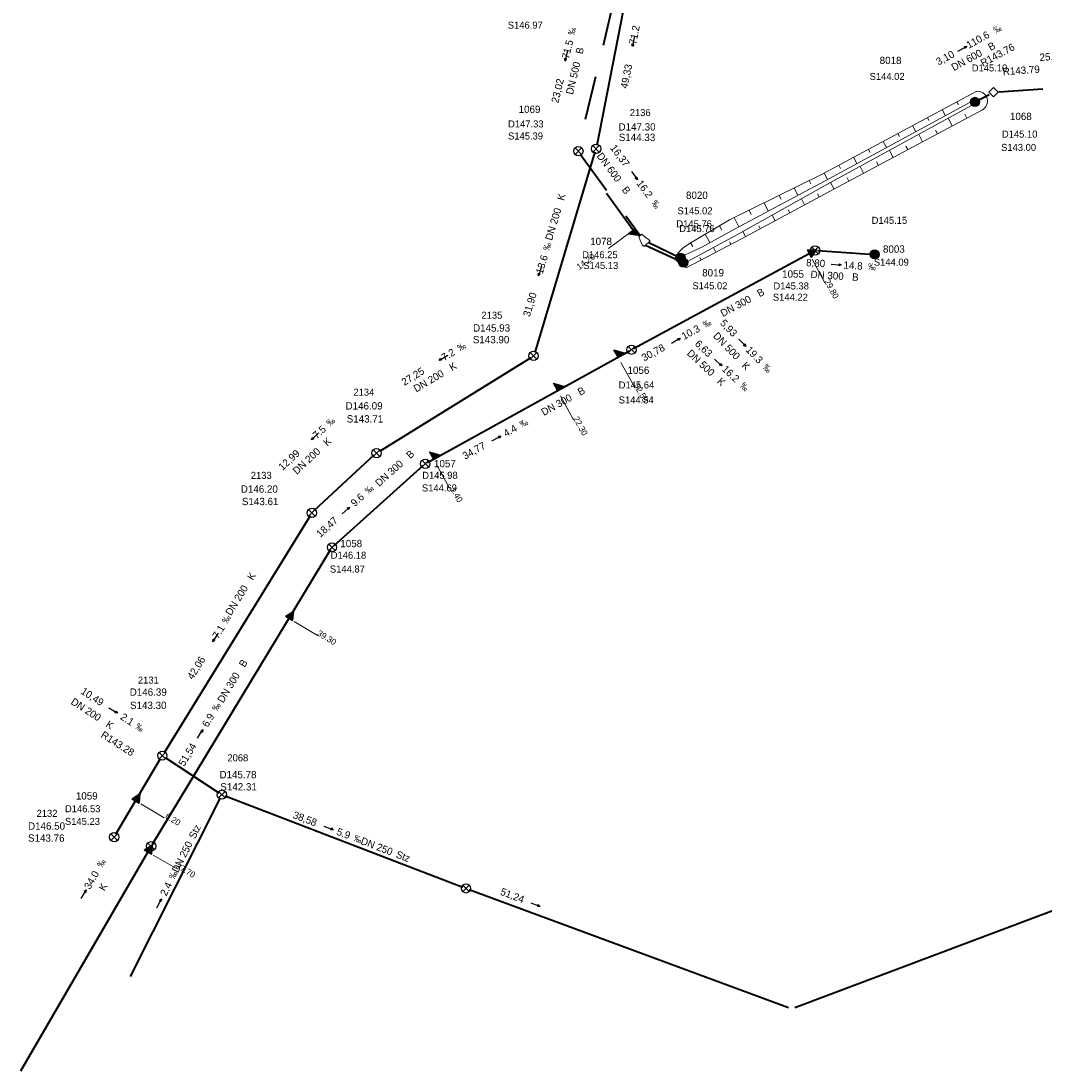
# Model space of a CAD drawing. Header units: millimetres. Extents: x 3490434 to 3491273, y 5754222 to 5754907.
# Tile 1 of 17: x 3490549 to 3490700, y 5754222 to 5754377. Entities that reach past the tile are written whole.
import ezdxf

# ---------------------------------------------------------------- set-up
doc = ezdxf.new("R2010")
doc.units = ezdxf.units.MM
for name, color, linetype in [('Default_kanal_anschluss_l', 7, 'Continuous'), ('Default_kanal_anschluss_s', 7, 'Continuous'), ('Default_kanal_anschluss_t', 7, 'Continuous'), ('Default_kanal_haltungen_l', 7, 'Continuous'), ('Default_kanal_haltungen_s', 7, 'Continuous'), ('Default_kanal_haltungen_t', 7, 'Continuous'), ('Default_kanal_schacht_f', 7, 'Continuous'), ('Default_kanal_schacht_s', 7, 'Continuous'), ('Default_kanal_schacht_t', 7, 'Continuous'), ('Default_topo_kanal_l', 7, 'Continuous')]:
    doc.layers.add(name, color=color, linetype=linetype)
doc.styles.get("Standard").update_dxf_attribs({"font": 'ARIALN.TTF'})

# ---------------------------------------------------------------- blocks, each defined once
blk = doc.blocks.new('Schacht 1001')
at = {"color": 254, "true_color": 0xd3d3d3}
for p, q in [((0.35, 0.35), (-0.35, -0.35)), ((-0.35, 0.35), (0.35, -0.35))]:
    blk.add_line(p, q, dxfattribs=at)
blk.add_circle((0, 0), 0.5, dxfattribs=at)
blk = doc.blocks.new('Schacht 3000')
at = {"color": 254, "true_color": 0xd3d3d3}
blk.add_lwpolyline([(0, -0.71), (0.71, 0), (0, 0.71), (-0.71, 0)], close=True, dxfattribs=at)
blk = doc.blocks.new('Schacht 1500')
at = {"true_color": 0xd3d3d3}
h = blk.add_hatch(color=254, dxfattribs=at)
edge = h.paths.add_edge_path()
edge.add_arc((0, 0), 0.5, 0, 360)
at = {"color": 254, "true_color": 0xd3d3d3}
blk.add_circle((0, 0), 0.5, dxfattribs=at)
blk = doc.blocks.new('Schacht 1501')
at = {"true_color": 0xd3d3d3}
h = blk.add_hatch(color=254, dxfattribs=at)
edge = h.paths.add_edge_path()
edge.add_arc((0, 0), 0.5, 0, 360)
at = {"color": 254, "true_color": 0xd3d3d3}
blk.add_circle((0, 0), 0.5, dxfattribs=at)
blk = doc.blocks.new('Promille Kanalhaltung')
at = {"color": 254, "true_color": 0xd3d3d3, "insert": (-1.05, 0), "char_height": 1, "attachment_point": 1, "rotation": 90}
blk.add_mtext_dynamic_manual_height_columns('‰', width=1.5118, gutter_width=12.5, heights=[0], dxfattribs=at)
blk = doc.blocks.new('Fließrichtung Kanalhaltung')
at = {"true_color": 0xd3d3d3}
blk.add_hatch(color=254, dxfattribs=at).paths.add_polyline_path([(0.23, 0.5), (-0.22, 0.5), (0, 0)])
at = {"color": 254, "true_color": 0xd3d3d3}
for p, q in [((0, 0), (-0.22, 0.5)), ((0.23, 0.5), (-0.22, 0.5)), ((0, 2.15), (0, 0.5)), ((0.23, 0.5), (0, 0))]:
    blk.add_line(p, q, dxfattribs=at)
blk = doc.blocks.new('Einlass oben')
at = {"true_color": 0xd3d3d3}
blk.add_hatch(color=254, dxfattribs=at).paths.add_polyline_path([(0, 0.62), (-0.31, 0), (0.31, 0)])
at = {"color": 254, "true_color": 0xd3d3d3}
for p, q in [((-0.31, 0), (0, 0.62)), ((-0.31, 0), (0.31, 0)), ((0, 0.62), (0.31, 0))]:
    blk.add_line(p, q, dxfattribs=at)
blk = doc.blocks.new('Einlass links')
at = {"true_color": 0xd3d3d3}
blk.add_hatch(color=254, dxfattribs=at).paths.add_polyline_path([(0, 0.62), (0, 0), (-0.62, 0)])
at = {"color": 254, "true_color": 0xd3d3d3}
for p, q in [((-0.62, 0), (0, 0.62)), ((0, 0), (-0.62, 0)), ((0, 0.62), (0, 0))]:
    blk.add_line(p, q, dxfattribs=at)
blk = doc.blocks.new('Einlass rechts')
at = {"true_color": 0xd3d3d3}
blk.add_hatch(color=254, dxfattribs=at).paths.add_polyline_path([(0, 0.62), (0, 0), (0.62, 0)])
at = {"color": 254, "true_color": 0xd3d3d3}
for p, q in [((0, 0.62), (0, 0)), ((0.62, 0), (0, 0.62)), ((0, 0), (0.62, 0))]:
    blk.add_line(p, q, dxfattribs=at)

msp = doc.modelspace()

# ---------------------------------------------------------------- linework, layer by layer
at = {"layer": 'Default_kanal_anschluss_l', "color": 152, "lineweight": 40, "true_color": 0x006eb4}
for points in [[(3490639.63, 5754345.92), (3490635.37, 5754351.85)], [(3490639.6, 5754346.63), (3490639.63, 5754345.92)]]:
    msp.add_lwpolyline(points, dxfattribs=at)
at = {"layer": 'Default_kanal_anschluss_l', "color": 152, "lineweight": 13, "true_color": 0x006eb4}
for points in [[(3490638.88, 5754346.1), (3490635.66, 5754343.72)], [(3490665.7, 5754342.17), (3490667.6, 5754338.65)], [(3490637.5, 5754326.9), (3490639.44, 5754323.4)], [(3490628.58, 5754321.97), (3490630.51, 5754318.47)], [(3490610.28, 5754311.86), (3490612.22, 5754308.36)], [(3490589.29, 5754288.7), (3490592.72, 5754286.63)], [(3490568.47, 5754254.25), (3490571.93, 5754252.24)]]:
    msp.add_lwpolyline(points, dxfattribs=at)
at = {"layer": 'Default_kanal_anschluss_l', "color": 13, "lineweight": 13, "true_color": 0xbe6e6e}
msp.add_lwpolyline([(3490566.65, 5754261.78), (3490570.09, 5754259.74)], dxfattribs=at)
at = {"layer": 'Default_kanal_haltungen_l', "color": 13, "lineweight": 40, "true_color": 0xbe6e6e}
for points in [[(3490643.21, 5754406.36), (3490633.93, 5754358.92)], [(3490633.67, 5754357.96), (3490624.77, 5754328.36)], [(3490624.21, 5754327.59), (3490601.85, 5754313.8)], [(3490601.04, 5754313.22), (3490592.23, 5754305.07)], [(3490591.63, 5754304.3), (3490570.09, 5754269.33)], [(3490562.98, 5754257.32), (3490569.56, 5754268.49)], [(3490570.23, 5754268.63), (3490578.17, 5754263.41)], [(3490565.13, 5754236.31), (3490578.38, 5754262.71)], [(3490579.07, 5754262.97), (3490614.17, 5754249.51)], [(3490663.17, 5754231.77), (3490724.34, 5754254.78)], [(3490615.1, 5754249.16), (3490662.24, 5754231.77)]]:
    msp.add_lwpolyline(points, dxfattribs=at)
at = {"layer": 'Default_kanal_haltungen_l', "color": 152, "lineweight": 40, "true_color": 0x006eb4}
for points in [[(3490636.37, 5754380.02), (3490634.86, 5754373.69)], [(3490633.75, 5754369.07), (3490632.23, 5754362.75)], [(3490689.75, 5754365.34), (3490691.82, 5754366.46)], [(3490693.26, 5754366.83), (3490699.75, 5754367.28)], [(3490631.51, 5754357.58), (3490635.38, 5754352.34)], [(3490638.2, 5754348.52), (3490640.35, 5754345.62)], [(3490641.1, 5754344.19), (3490646.7, 5754341.64)], [(3490641.62, 5754344.63), (3490646.28, 5754342.34)]]:
    msp.add_lwpolyline(points, dxfattribs=at)
at = {"layer": 'Default_kanal_haltungen_l', "color": 9, "lineweight": 40, "true_color": 0xc0c0c0}
for points in [[(3490639.37, 5754328.96), (3490665.84, 5754343.26)], [(3490666.5, 5754343.41), (3490674.94, 5754342.86)], [(3490608.93, 5754312.14), (3490638.75, 5754328.62)], [(3490595.12, 5754299.88), (3490608.36, 5754311.74)], [(3490568.36, 5754255.84), (3490594.68, 5754299.35)], [(3490548.96, 5754222.39), (3490568.01, 5754255.24)]]:
    msp.add_lwpolyline(points, dxfattribs=at)
at = {"layer": 'Default_kanal_schacht_f', "color": 9, "lineweight": 0, "true_color": 0xc0c0c0}
msp.add_lwpolyline([(3490640.58, 5754345.82), (3490641.01, 5754345.42), (3490641.59, 5754345.06), (3490641.82, 5754344.79), (3490640.88, 5754344.01), (3490640.65, 5754344.28), (3490640.36, 5754344.97), (3490640.12, 5754345.42), (3490640.58, 5754345.82)], dxfattribs=at)
at = {"layer": 'Default_topo_kanal_l', "color": 9, "lineweight": 0, "true_color": 0xc0c0c0}
for points in [[(3490690.84, 5754364.19), (3490691.04, 5754364.32), (3490691.21, 5754364.49), (3490691.36, 5754364.67), (3490691.47, 5754364.88), (3490691.55, 5754365.11), (3490691.59, 5754365.35), (3490691.59, 5754365.58), (3490691.55, 5754365.82), (3490691.48, 5754366.05), (3490691.37, 5754366.26), (3490691.22, 5754366.45), (3490691.04, 5754366.61), (3490690.84, 5754366.75), (3490690.61, 5754366.84), (3490690.38, 5754366.9), (3490690.14, 5754366.92), (3490689.9, 5754366.9), (3490667.2, 5754354.68), (3490653.5, 5754347.96), (3490647.62, 5754344.46), (3490646.68, 5754343.81), (3490645.87, 5754343.01)], [(3490691.38, 5754366.23), (3490690.58, 5754365.77)], [(3490646.22, 5754342.42), (3490649.54, 5754343.99), (3490654.26, 5754346.58), (3490667.62, 5754353.72), (3490689.44, 5754365.49), (3490689.48, 5754365.51), (3490689.52, 5754365.51), (3490689.56, 5754365.51), (3490689.6, 5754365.51), (3490689.64, 5754365.49), (3490689.68, 5754365.48), (3490689.71, 5754365.45), (3490689.73, 5754365.42), (3490689.76, 5754365.39), (3490689.77, 5754365.35), (3490689.78, 5754365.31), (3490689.79, 5754365.27), (3490689.78, 5754365.23), (3490689.77, 5754365.19), (3490689.76, 5754365.15), (3490689.74, 5754365.12), (3490689.71, 5754365.09), (3490689.68, 5754365.07), (3490667.9, 5754353.14), (3490654.71, 5754345.81), (3490649.8, 5754343.14), (3490646.78, 5754341.5)], [(3490687.07, 5754365.38), (3490687.31, 5754364.93)], [(3490645.87, 5754343.01), (3490646.22, 5754342.42), (3490646.78, 5754341.5), (3490647.14, 5754340.89), (3490655.28, 5754345.17), (3490668.17, 5754352.07), (3490690.84, 5754364.19)], [(3490682.72, 5754363.04), (3490682.96, 5754362.58)], [(3490684.89, 5754364.21), (3490685.38, 5754363.3)], [(3490686.38, 5754361.81), (3490685.78, 5754362.93)], [(3490688.56, 5754362.97), (3490688.25, 5754363.55)], [(3490680.54, 5754361.86), (3490681.03, 5754360.95)], [(3490678.37, 5754360.69), (3490678.61, 5754360.24)], [(3490682.02, 5754359.48), (3490681.44, 5754360.56)], [(3490684.2, 5754360.64), (3490683.91, 5754361.19)], [(3490674.02, 5754358.35), (3490674.26, 5754357.89)], [(3490676.19, 5754359.52), (3490676.68, 5754358.61)], [(3490677.67, 5754357.15), (3490677.11, 5754358.18)], [(3490679.85, 5754358.31), (3490679.56, 5754358.84)], [(3490671.84, 5754357.18), (3490672.33, 5754356.25)], [(3490669.67, 5754356), (3490669.91, 5754355.54)], [(3490673.31, 5754354.82), (3490672.78, 5754355.81)], [(3490675.49, 5754355.98), (3490675.22, 5754356.49)], [(3490665.28, 5754353.73), (3490665.54, 5754353.24)], [(3490667.49, 5754354.83), (3490667.98, 5754353.91)], [(3490671.13, 5754353.65), (3490670.87, 5754354.14)], [(3490663.06, 5754352.64), (3490663.61, 5754351.57)], [(3490668.95, 5754352.49), (3490668.44, 5754353.44)], [(3490658.62, 5754350.47), (3490659.24, 5754349.24)], [(3490660.84, 5754351.56), (3490661.13, 5754350.98)], [(3490664.6, 5754350.15), (3490664.12, 5754351.04)], [(3490666.77, 5754351.32), (3490666.53, 5754351.78)], [(3490656.41, 5754349.38), (3490656.74, 5754348.73)], [(3490662.42, 5754348.99), (3490662.19, 5754349.41)], [(3490654.19, 5754348.29), (3490654.9, 5754346.93)], [(3490660.24, 5754347.82), (3490659.8, 5754348.64)], [(3490649.91, 5754345.82), (3490650.63, 5754344.59)], [(3490652.03, 5754347.08), (3490652.39, 5754346.42)], [(3490655.88, 5754345.49), (3490655.49, 5754346.24)], [(3490658.06, 5754346.66), (3490657.85, 5754347.05)], [(3490647.78, 5754344.56), (3490648.1, 5754344.01)], [(3490653.7, 5754344.34), (3490653.51, 5754344.7)], [(3490645.87, 5754343.01), (3490646.22, 5754342.42)], [(3490651.51, 5754343.19), (3490651.15, 5754343.87)], [(3490647.14, 5754340.89), (3490646.78, 5754341.5)], [(3490649.33, 5754342.04), (3490649.15, 5754342.37)]]:
    msp.add_lwpolyline(points, dxfattribs=at)

# ---------------------------------------------------------------- block references
at = {"layer": 'Default_kanal_anschluss_s'}
for name, p, xscale, yscale, rotation in [('Einlass rechts', (3490639.6, 5754346.63), 2.004983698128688, 2.004983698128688, 216.46), ('Einlass oben', (3490665.27, 5754342.96), 2.004983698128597, 2.004983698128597, 298.39), ('Einlass links', (3490637.07, 5754327.69), 2.004983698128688, 2.004983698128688, 298.92), ('Einlass links', (3490628.14, 5754322.76), 2.004983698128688, 2.004983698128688, 298.92), ('Einlass links', (3490609.85, 5754312.65), 2.004983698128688, 2.004983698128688, 298.92), ('Einlass oben', (3490588.52, 5754289.17), 2.004983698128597, 2.004983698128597, 328.83), ('Einlass oben', (3490565.87, 5754262.23), 2.004983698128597, 2.004983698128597, 329.49), ('Einlass oben', (3490567.69, 5754254.7), 2.004983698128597, 2.004983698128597, 329.9)]:
    msp.add_blockref(name, p, dxfattribs=dict(at, xscale=xscale, yscale=yscale, rotation=rotation))
at = {"layer": 'Default_kanal_haltungen_s'}
for name, p, xscale, yscale, rotation in [('Promille Kanalhaltung', (3490692.8, 5754375.34), 0.9867103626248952, 0.9867103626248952, 298.8600000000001), ('Promille Kanalhaltung', (3490630.66, 5754375.12), 0.9867103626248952, 0.9867103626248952, 346.48), ('Fließrichtung Kanalhaltung', (3490639.19, 5754373.51), 0.6938176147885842, 0.6938176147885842, 348.89), ('Fließrichtung Kanalhaltung', (3490688.53, 5754373.56), 0.6938176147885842, 0.6938176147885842, 118.86), ('Fließrichtung Kanalhaltung', (3490629.25, 5754371.38), 0.6938176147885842, 0.6938176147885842, 346.49), ('Fließrichtung Kanalhaltung', (3490639.94, 5754353.87), 0.6938176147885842, 0.6938176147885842, 36.51), ('Promille Kanalhaltung', (3490641.9, 5754350.38), 0.9867103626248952, 0.9867103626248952, 216.52), ('Promille Kanalhaltung', (3490626.97, 5754343.32), 0.9867103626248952, 0.9867103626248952, 343.32), ('Fließrichtung Kanalhaltung', (3490625.35, 5754339.67), 0.6938176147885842, 0.6938176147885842, 343.34), ('Fließrichtung Kanalhaltung', (3490670.02, 5754341.29), 0.6938176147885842, 0.6938176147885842, 86.27999999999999), ('Promille Kanalhaltung', (3490673.95, 5754340.53), 0.9867103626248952, 0.9867103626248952, 266.28), ('Promille Kanalhaltung', (3490649.98, 5754331.93), 0.9867103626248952, 0.9867103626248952, 298.39), ('Fließrichtung Kanalhaltung', (3490646.25, 5754330.49), 0.6938176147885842, 0.6938176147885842, 118.39), ('Fließrichtung Kanalhaltung', (3490655.94, 5754329.29), 0.6938176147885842, 0.6938176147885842, 43.86), ('Promille Kanalhaltung', (3490613.77, 5754328.5), 0.9867103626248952, 0.9867103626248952, 301.62), ('Fließrichtung Kanalhaltung', (3490610.66, 5754327.18), 0.6938176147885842, 0.6938176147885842, 301.62), ('Fließrichtung Kanalhaltung', (3490652.41, 5754326.39), 0.6938176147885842, 0.6938176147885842, 46.92999999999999), ('Promille Kanalhaltung', (3490658.33, 5754326.08), 0.9867103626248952, 0.9867103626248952, 223.86), ('Promille Kanalhaltung', (3490654.97, 5754323.31), 0.9867103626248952, 0.9867103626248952, 226.93), ('Promille Kanalhaltung', (3490594.6, 5754317.41), 0.9867103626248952, 0.9867103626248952, 312.8100000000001), ('Promille Kanalhaltung', (3490622.94, 5754317.22), 0.9867103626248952, 0.9867103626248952, 298.9300000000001), ('Fließrichtung Kanalhaltung', (3490591.81, 5754315.51), 0.6938176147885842, 0.6938176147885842, 312.8100000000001), ('Fließrichtung Kanalhaltung', (3490619.77, 5754316.05), 0.6938176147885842, 0.6938176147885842, 118.92), ('Promille Kanalhaltung', (3490600.28, 5754307.42), 0.9867103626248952, 0.9867103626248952, 311.87), ('Fließrichtung Kanalhaltung', (3490597.46, 5754305.57), 0.6938176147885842, 0.6938176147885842, 131.89), ('Promille Kanalhaltung', (3490579.43, 5754288.29), 0.9867103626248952, 0.9867103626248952, 328.19), ('Fließrichtung Kanalhaltung', (3490577.25, 5754285.71), 0.6938176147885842, 0.6938176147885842, 328.18), ('Fließrichtung Kanalhaltung', (3490563.19, 5754275.16), 0.6938176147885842, 0.6938176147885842, 56.98), ('Promille Kanalhaltung', (3490577.95, 5754275.37), 0.9867103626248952, 0.9867103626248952, 328.83), ('Promille Kanalhaltung', (3490565.72, 5754272.92), 0.9867103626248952, 0.9867103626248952, 236.9699999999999), ('Fließrichtung Kanalhaltung', (3490575.8, 5754272.77), 0.6938176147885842, 0.6938176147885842, 148.83), ('Fließrichtung Kanalhaltung', (3490595.03, 5754257.97), 0.6938176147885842, 0.6938176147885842, 69.02), ('Promille Kanalhaltung', (3490597.97, 5754256.3), 0.9867103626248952, 0.9867103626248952, 249.01), ('Promille Kanalhaltung', (3490561, 5754252.3), 0.9867103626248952, 0.9867103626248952, 329.99), ('Promille Kanalhaltung', (3490571.64, 5754250.57), 0.9867103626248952, 0.9867103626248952, 333.35), ('Fließrichtung Kanalhaltung', (3490558.59, 5754249.12), 0.6938176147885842, 0.6938176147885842, 150), ('Fließrichtung Kanalhaltung', (3490569.69, 5754247.81), 0.6938176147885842, 0.6938176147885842, 153.35), ('Fließrichtung Kanalhaltung', (3490625.57, 5754246.68), 0.6938176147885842, 0.6938176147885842, 69.02)]:
    msp.add_blockref(name, p, dxfattribs=dict(at, xscale=xscale, yscale=yscale, rotation=rotation))
at = {"layer": 'Default_kanal_schacht_s'}
for name, p, xscale, yscale in [('Schacht 3000', (3490692.5, 5754366.79), 0.9668970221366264, 0.9668970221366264), ('Schacht 1501', (3490689.75, 5754365.34), 1.367398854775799, 1.367398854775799), ('Schacht 1001', (3490631.22, 5754358.09), 1.367398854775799, 1.367398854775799), ('Schacht 1001', (3490633.83, 5754358.43), 1.367398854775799, 1.367398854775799), ('Schacht 1501', (3490646.28, 5754342.34), 1.367398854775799, 1.367398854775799), ('Schacht 1001', (3490666.15, 5754343.43), 1.367398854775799, 1.367398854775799), ('Schacht 1500', (3490674.94, 5754342.86), 1.367398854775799, 1.367398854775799), ('Schacht 1501', (3490646.7, 5754341.64), 1.367398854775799, 1.367398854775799), ('Schacht 1001', (3490639.06, 5754328.79), 1.367398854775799, 1.367398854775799), ('Schacht 1001', (3490624.6, 5754327.89), 1.367398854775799, 1.367398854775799), ('Schacht 1001', (3490601.43, 5754313.54), 1.367398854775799, 1.367398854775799), ('Schacht 1001', (3490608.62, 5754311.97), 1.367398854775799, 1.367398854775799), ('Schacht 1001', (3490591.88, 5754304.72), 1.367398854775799, 1.367398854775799), ('Schacht 1001', (3490594.86, 5754299.64), 1.367398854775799, 1.367398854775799), ('Schacht 1001', (3490569.82, 5754268.91), 1.367398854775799, 1.367398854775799), ('Schacht 1001', (3490578.6, 5754263.15), 1.367398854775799, 1.367398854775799), ('Schacht 1001', (3490562.72, 5754256.89), 1.367398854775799, 1.367398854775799), ('Schacht 1001', (3490568.18, 5754255.54), 1.367398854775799, 1.367398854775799), ('Schacht 1001', (3490614.63, 5754249.33), 1.367398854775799, 1.367398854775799)]:
    msp.add_blockref(name, p, dxfattribs=dict(at, xscale=xscale, yscale=yscale))

# ---------------------------------------------------------------- texts
at = {"layer": 'Default_kanal_anschluss_t', "color": 152, "true_color": 0x006eb4, "style": ''}
for s, rotation, p in [('14.20', 36.46, (3490631.36, 5754340.54)), ('29.80', 298.39, (3490667.49, 5754338.87)), ('32.50', 298.92, (3490639.35, 5754323.56)), ('22.30', 298.92, (3490630.41, 5754318.65)), ('1.40', 298.92, (3490612.3, 5754308.22)), ('39.30', 328.83, (3490592.57, 5754286.72)), ('37.70', 329.9, (3490571.75, 5754252.35))]:
    msp.add_text(s, height=0.901, rotation=rotation, dxfattribs=at).set_placement(p)
at = {"layer": 'Default_kanal_anschluss_t', "color": 13, "true_color": 0xbe6e6e, "style": ''}
msp.add_text('6.20', height=0.901, rotation=329.48, dxfattribs=at).set_placement((3490570.15, 5754259.71))
at = {"layer": 'Default_kanal_haltungen_t', "color": 9, "true_color": 0xc0c0c0, "style": ''}
for s, height, rotation, p in [('71.2', 1.081, 78.89, (3490639.74, 5754373.74)), ('110.6', 1.081, 28.86, (3490688.84, 5754373.17)), ('71.5', 1.081, 76.48, (3490629.82, 5754371.62)), ('R143.76', 1.081, 28.36, (3490690.93, 5754370.51)), ('B', 1.08, 28.84, (3490692.05, 5754372.85)), ('B', 1.08, 76.49, (3490631.83, 5754372.32)), ('3,10', 1.081, 28.86, (3490684.37, 5754370.7)), ('DN 600', 1.081, 28.85, (3490686.63, 5754369.87)), ('25,63', 1.081, 4.03, (3490699.31, 5754371.38)), ('DN 500', 1.081, 76.49, (3490630.4, 5754366.35)), ('49,33', 1.081, 78.89, (3490638.47, 5754367.25)), ('R143.79', 1.081, 4.01, (3490693.89, 5754369.27)), ('23,02', 1.081, 76.5, (3490628.25, 5754365.11)), ('16,37', 1.081, 306.51, (3490635.85, 5754358.55)), ('DN 600', 1.081, 306.52, (3490633.87, 5754357.36)), ('16.2', 1.081, 306.52, (3490639.73, 5754353.31)), ('B', 1.08, 306.51, (3490637.56, 5754352.38)), ('K', 1.08, 73.32, (3490629.08, 5754350.71)), ('DN 200', 1.081, 73.33, (3490627.32, 5754344.82)), ('13.6', 1.081, 73.32, (3490625.94, 5754339.88)), ('8,80', 1.081, 356.3, (3490664.8, 5754341.13)), ('14.8', 1.081, 356.28, (3490670.32, 5754340.77)), ('DN 300', 1.081, 356.29, (3490665.45, 5754339.39)), ('B', 1.08, 356.27, (3490671.58, 5754339)), ('31,90', 1.081, 73.32, (3490624.05, 5754333.58)), ('DN 300', 1.081, 28.4, (3490652.55, 5754333.59)), ('B', 1.08, 28.36, (3490657.95, 5754336.52)), ('10.3', 1.081, 28.39, (3490646.81, 5754330.22)), ('5,93', 1.081, 313.86, (3490652.04, 5754332.63)), ('DN 500', 1.081, 313.85, (3490651.01, 5754330.75)), ('7.2', 1.081, 31.62, (3490611.42, 5754327.06)), ('30,78', 1.081, 28.4, (3490640.92, 5754327.04)), ('DN 500', 1.081, 316.93, (3490647.14, 5754328.14)), ('6,63', 1.081, 316.93, (3490648.31, 5754329.54)), ('19.3', 1.081, 313.86, (3490655.84, 5754328.67)), ('27,25', 1.081, 31.63, (3490605.54, 5754323.44)), ('DN 200', 1.081, 30.85, (3490607.29, 5754322.46)), ('K', 1.08, 30.88, (3490612.57, 5754325.61)), ('16.2', 1.081, 316.93, (3490652.31, 5754325.8)), ('K', 1.08, 313.88, (3490655.23, 5754326.36)), ('K', 1.08, 316.95, (3490651.59, 5754323.98)), ('B', 1.08, 28.94, (3490631.49, 5754321.98)), ('DN 300', 1.081, 28.92, (3490626.11, 5754319.01)), ('7.5', 1.081, 42.81, (3490592.61, 5754315.56)), ('4.4', 1.081, 28.93, (3490620.52, 5754315.89)), ('K', 1.08, 42.8, (3490594.17, 5754314.49)), ('34,77', 1.081, 28.92, (3490614.48, 5754312.55)), ('12,99', 1.081, 42.81, (3490587.57, 5754310.9)), ('DN 200', 1.081, 42.81, (3490589.66, 5754310.31)), ('B', 1.08, 41.86, (3490606.4, 5754312.63)), ('DN 300', 1.081, 41.87, (3490601.82, 5754308.53)), ('9.6', 1.081, 41.87, (3490598.22, 5754305.58)), ('18,47', 1.081, 41.87, (3490593.14, 5754301.03)), ('K', 1.08, 58.19, (3490583.19, 5754294.69)), ('DN 200', 1.081, 58.18, (3490579.95, 5754289.47)), ('7.1', 1.081, 58.19, (3490578.04, 5754286.05)), ('42,06', 1.081, 58.19, (3490574.32, 5754280.04)), ('B', 1.08, 58.85, (3490581.97, 5754281.85)), ('DN 300', 1.081, 58.83, (3490578.79, 5754276.59)), ('10,49', 1.081, 326.97, (3490557.69, 5754278.14)), ('DN 200', 1.081, 326.97, (3490556.21, 5754276.6)), ('2.1', 1.081, 326.97, (3490563.51, 5754274.36)), ('6.9', 1.081, 58.83, (3490576.52, 5754273)), ('K', 1.08, 326.96, (3490561.36, 5754273.25)), ('R143.28', 1.081, 327.58, (3490560.64, 5754271.7)), ('51,54', 1.081, 58.83, (3490573.04, 5754267.24)), ('38,58', 1.081, 339.01, (3490588.99, 5754259.75)), ('Stz', 1.081, 63.36, (3490574.63, 5754256.53)), ('5.9', 1.081, 339.01, (3490595.43, 5754257.28)), ('DN 250', 1.081, 63.35, (3490572.13, 5754251.55)), ('DN 250', 1.081, 339, (3490598.99, 5754255.91)), ('Stz', 1.081, 339, (3490604.19, 5754253.92)), ('34.0', 1.081, 59.99, (3490559.14, 5754249.08)), ('K', 1.08, 59.99, (3490561.28, 5754248.86)), ('2.4', 1.081, 63.35, (3490570.4, 5754248.1)), ('51,24', 1.081, 339.01, (3490619.6, 5754248.43))]:
    msp.add_text(s, height=height, rotation=rotation, dxfattribs=at).set_placement(p)
at = {"layer": 'Default_kanal_schacht_t', "color": 152, "true_color": 0x006eb4, "style": ''}
for s, height, p in [('S146.97', 1.036, (3490620.8, 5754376.15)), ('8018', 1.081, (3490675.68, 5754370.93)), ('D145.10', 1.036, (3490689.27, 5754369.84)), ('S144.02', 1.036, (3490674.2, 5754368.59)), ('1069', 1.081, (3490622.4, 5754363.72)), ('1068', 1.081, (3490694.91, 5754362.67)), ('D147.33', 1.036, (3490620.84, 5754361.58)), ('S145.39', 1.036, (3490620.84, 5754359.8)), ('D145.10', 1.036, (3490693.72, 5754360.08)), ('S143.00', 1.036, (3490693.6, 5754358.12)), ('8020', 1.081, (3490647.1, 5754351.04)), ('S145.02', 1.036, (3490645.85, 5754348.77)), ('D145.76', 1.036, (3490645.68, 5754346.84)), ('D145.76', 1.036, (3490646.1, 5754346.14)), ('1078', 1.081, (3490632.96, 5754344.23)), ('D146.25', 1.036, (3490631.77, 5754342.29)), ('S145.13', 1.036, (3490631.94, 5754340.69)), ('8019', 1.081, (3490649.49, 5754339.6)), ('S145.02', 1.036, (3490648.05, 5754337.71)), ('1057', 1.081, (3490609.91, 5754311.45)), ('D145.98', 1.036, (3490608.17, 5754309.75)), ('S144.69', 1.036, (3490608.13, 5754307.88))]:
    msp.add_text(s, height=height, dxfattribs=at).set_placement(p)
at = {"layer": 'Default_kanal_schacht_t', "color": 13, "true_color": 0xbe6e6e, "style": ''}
for s, height, p in [('2136', 1.036, (3490638.8, 5754363.25)), ('D147.30', 1.081, (3490637.14, 5754361.12)), ('S144.33', 1.081, (3490637.18, 5754359.58)), ('2135', 1.036, (3490616.91, 5754333.36)), ('D145.93', 1.081, (3490615.68, 5754331.46)), ('S143.90', 1.081, (3490615.64, 5754329.74)), ('2134', 1.036, (3490598.02, 5754322.01)), ('D146.09', 1.081, (3490596.86, 5754319.97)), ('S143.71', 1.081, (3490597.03, 5754318.05)), ('2133', 1.036, (3490582.87, 5754309.74)), ('D146.20', 1.081, (3490581.4, 5754307.7)), ('S143.61', 1.081, (3490581.57, 5754305.86)), ('2131', 1.036, (3490566.21, 5754279.54)), ('D146.39', 1.081, (3490565.01, 5754277.75)), ('S143.30', 1.081, (3490565.05, 5754275.79)), ('2068', 1.036, (3490579.42, 5754268.07)), ('D145.78', 1.081, (3490578.25, 5754265.57)), ('S142.31', 1.081, (3490578.38, 5754263.77)), ('2132', 1.036, (3490551.26, 5754259.88)), ('D146.50', 1.081, (3490550, 5754257.99)), ('S143.76', 1.081, (3490550, 5754256.21))]:
    msp.add_text(s, height=height, dxfattribs=at).set_placement(p)
at = {"layer": 'Default_kanal_schacht_t', "color": 9, "true_color": 0xc0c0c0, "style": ''}
for s, height, p in [('D145.15', 1.036, (3490674.5, 5754347.36)), ('8003', 1.081, (3490676.17, 5754343.1)), ('S144.09', 1.036, (3490674.82, 5754341.19)), ('1055', 1.081, (3490661.29, 5754339.42)), ('D145.38', 1.036, (3490660, 5754337.68)), ('S144.22', 1.036, (3490659.92, 5754336.02)), ('1056', 1.081, (3490638.47, 5754325.22)), ('D145.64', 1.036, (3490637.17, 5754323.07)), ('S144.54', 1.036, (3490637.17, 5754320.86)), ('1058', 1.081, (3490596.09, 5754299.66)), ('D146.18', 1.036, (3490594.67, 5754297.96)), ('S144.87', 1.036, (3490594.55, 5754295.92)), ('1059', 1.081, (3490557.06, 5754262.43)), ('D146.53', 1.036, (3490555.45, 5754260.56)), ('S145.23', 1.036, (3490555.45, 5754258.69))]:
    msp.add_text(s, height=height, dxfattribs=at).set_placement(p)

doc.saveas('drawing.dxf')
